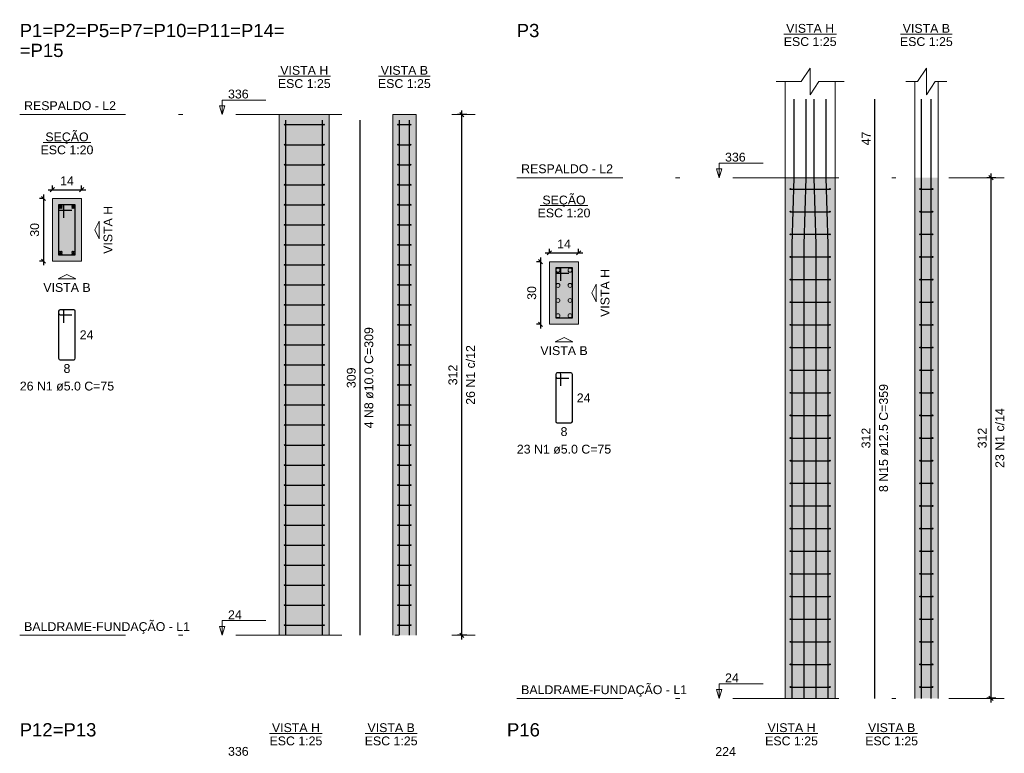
# Model space of a CAD drawing. Header units: millimetres. Extents: x 1434 to 2277, y -793 to -278.
# Tile 47 of 111: x 1520 to 1543, y -404 to -386. Entities that reach past the tile are written whole.
import ezdxf

# ---------------------------------------------------------------- set-up
doc = ezdxf.new("R2010")
doc.units = ezdxf.units.MM
doc.linetypes.add('DASHDOT', pattern=[25.4, 12.7, -6.35, 0, -6.35])
for name, color, linetype, lineweight in [('Descrição da armadura', 7, 'Continuous', 5), ('DT-Barras na forma', 1, 'Continuous', 30), ('DT-Barras no corte', 5, 'Continuous', 5), ('DT-Barras rebatidas', 1, 'Continuous', 30), ('DT-Cotas', 9, 'Continuous', 5), ('DT-Estribos na forma', 1, 'Continuous', 30), ('DT-Forma', 5, 'Continuous', 5), ('DT-Hachura seção pilares', 252, 'Continuous', 5), ('DT-Hachura vista pilares', 252, 'Continuous', 5), ('DT-Pontilhado', 9, 'DASHDOT', 5), ('DT-Textos', 7, 'Continuous', 5), ('DT-Título', 250, 'Continuous', 20), ('Textos armaduras', 7, 'Continuous', 5)]:
    doc.layers.add(name, color=color, linetype=linetype, lineweight=lineweight)
doc.styles.add('ARIAL', font='arial.ttf')
doc.styles.get("Standard").update_dxf_attribs({"font": 'arial.ttf'})
doc.dimstyles.new('UM_20.000000', dxfattribs={"dimtxt": 0.18, "dimasz": 0.1, "dimexe": 0.1, "dimexo": 0.2, "dimgap": 0, "dimtad": 1, "dimtih": 1, "dimtoh": 1, "dimdec": 1, "dimlfac": 20, "dimzin": 0, "dimdsep": 46, "dimtxsty": 'Standard', "dimcen": 0.09, "dimdle": 0.1, "dimadec": 1, "dimazin": 2, "dimtfac": 1, "dimtdec": 4, "dimtofl": 0, "dimtmove": 0, "dimatfit": 3, "dimfxl": 1, "dimtolj": 1, "dimarcsym": 0})
doc.dimstyles.new('UM_25.000000', dxfattribs={"dimtxt": 0.18, "dimasz": 0.1, "dimexe": 0.1, "dimexo": 0.2, "dimgap": 0, "dimtad": 1, "dimtih": 1, "dimtoh": 1, "dimdec": 1, "dimlfac": 25, "dimzin": 0, "dimdsep": 46, "dimtxsty": 'Standard', "dimcen": 0.09, "dimdle": 0.1, "dimadec": 1, "dimazin": 2, "dimtfac": 1, "dimtdec": 4, "dimtofl": 0, "dimtmove": 0, "dimatfit": 3, "dimfxl": 1, "dimtolj": 1, "dimarcsym": 0})

# ---------------------------------------------------------------- blocks, each defined once
blk = doc.blocks.new('_Oblique')
at = {"color": 0, "linetype": 'ByBlock', "lineweight": -2}
blk.add_line((-0.5, -0.5), (0.5, 0.5), dxfattribs=at)
blk = doc.blocks.new('*D247')
at = {"layer": 'DT-Cotas', "color": 0, "lineweight": -2, "transparency": 16777216}
for p, q in [((1520.24, -390.632), (1520.128, -390.632)), ((1520.228, -390.532), (1520.228, -392.232)), ((1520.24, -392.132), (1520.128, -392.132))]:
    blk.add_line(p, q, dxfattribs=at)
at = {"layer": 'DT-Cotas', "color": 0, "lineweight": -2, "transparency": 16777216, "xscale": 0.1, "yscale": 0.1, "zscale": 0.1}
for p, rotation in [((1520.228, -390.632), 90), ((1520.228, -392.132), 270)]:
    blk.add_blockref('_Oblique', p, dxfattribs=dict(at, rotation=rotation))
at = {"layer": 'DT-Cotas', "color": 7, "transparency": 16777216, "insert": (1520.016, -391.382), "char_height": 0.2118, "attachment_point": 5, "rotation": 90, "style": 'ARIAL'}
blk.add_mtext('\\A1;30', dxfattribs=at)
blk = doc.blocks.new('*D248')
at = {"layer": 'DT-Cotas', "color": 0, "lineweight": -2, "transparency": 16777216}
for p, q in [((1520.34, -390.42), (1521.24, -390.42)), ((1520.44, -390.432), (1520.44, -390.32)), ((1521.14, -390.432), (1521.14, -390.32))]:
    blk.add_line(p, q, dxfattribs=at)
at = {"layer": 'DT-Cotas', "color": 0, "lineweight": -2, "transparency": 16777216, "xscale": 0.1, "yscale": 0.1, "zscale": 0.1, "rotation": 180}
blk.add_blockref('_Oblique', (1520.44, -390.42), dxfattribs=at)
at = {"layer": 'DT-Cotas', "color": 0, "lineweight": -2, "transparency": 16777216, "xscale": 0.1, "yscale": 0.1, "zscale": 0.1}
blk.add_blockref('_Oblique', (1521.14, -390.42), dxfattribs=at)
at = {"layer": 'DT-Cotas', "color": 7, "transparency": 16777216, "insert": (1520.79, -390.208), "char_height": 0.2118, "attachment_point": 5, "rotation": 0.0057, "style": 'ARIAL'}
blk.add_mtext('\\A1;14', dxfattribs=at)
blk = doc.blocks.new('*D249')
at = {"layer": 'DT-Cotas', "color": 0, "lineweight": -2, "transparency": 16777216}
for p, q in [((1530.255, -401.2), (1530.255, -388.52)), ((1530.373, -388.62), (1530.155, -388.62)), ((1530.373, -401.1), (1530.155, -401.1))]:
    blk.add_line(p, q, dxfattribs=at)
at = {"layer": 'DT-Cotas', "color": 0, "lineweight": -2, "transparency": 16777216, "xscale": 0.1, "yscale": 0.1, "zscale": 0.1}
for p, rotation in [((1530.255, -388.62), 90), ((1530.255, -401.1), 270)]:
    blk.add_blockref('_Oblique', p, dxfattribs=dict(at, rotation=rotation))
blk = doc.blocks.new('*D250')
at = {"layer": 'DT-Cotas', "color": 0, "lineweight": -2, "transparency": 16777216}
for p, q in [((1532.144, -392.045), (1532.144, -393.745)), ((1532.156, -392.145), (1532.044, -392.145)), ((1532.156, -393.645), (1532.044, -393.645))]:
    blk.add_line(p, q, dxfattribs=at)
at = {"layer": 'DT-Cotas', "color": 0, "lineweight": -2, "transparency": 16777216, "xscale": 0.1, "yscale": 0.1, "zscale": 0.1}
for p, rotation in [((1532.144, -392.145), 90), ((1532.144, -393.645), 270)]:
    blk.add_blockref('_Oblique', p, dxfattribs=dict(at, rotation=rotation))
at = {"layer": 'DT-Cotas', "color": 7, "transparency": 16777216, "insert": (1531.933, -392.895), "char_height": 0.2118, "attachment_point": 5, "rotation": 90, "style": 'ARIAL'}
blk.add_mtext('\\A1;30', dxfattribs=at)
blk = doc.blocks.new('*D251')
at = {"layer": 'DT-Cotas', "color": 0, "lineweight": -2, "transparency": 16777216}
for p, q in [((1532.356, -391.945), (1532.356, -391.833)), ((1533.056, -391.945), (1533.056, -391.833)), ((1532.256, -391.933), (1533.156, -391.933))]:
    blk.add_line(p, q, dxfattribs=at)
at = {"layer": 'DT-Cotas', "color": 0, "lineweight": -2, "transparency": 16777216, "xscale": 0.1, "yscale": 0.1, "zscale": 0.1, "rotation": 180}
blk.add_blockref('_Oblique', (1532.356, -391.933), dxfattribs=at)
at = {"layer": 'DT-Cotas', "color": 0, "lineweight": -2, "transparency": 16777216, "xscale": 0.1, "yscale": 0.1, "zscale": 0.1}
blk.add_blockref('_Oblique', (1533.056, -391.933), dxfattribs=at)
at = {"layer": 'DT-Cotas', "color": 7, "transparency": 16777216, "insert": (1532.706, -391.721), "char_height": 0.2118, "attachment_point": 5, "rotation": 0.0057, "style": 'ARIAL'}
blk.add_mtext('\\A1;14', dxfattribs=at)
blk = doc.blocks.new('*D252')
at = {"layer": 'DT-Cotas', "color": 0, "lineweight": -2, "transparency": 16777216}
for p, q in [((1543.062, -390.132), (1542.844, -390.132)), ((1542.944, -402.712), (1542.944, -390.032)), ((1543.062, -402.612), (1542.844, -402.612))]:
    blk.add_line(p, q, dxfattribs=at)
at = {"layer": 'DT-Cotas', "color": 0, "lineweight": -2, "transparency": 16777216, "xscale": 0.1, "yscale": 0.1, "zscale": 0.1}
for p, rotation in [((1542.944, -390.132), 90), ((1542.944, -402.612), 270)]:
    blk.add_blockref('_Oblique', p, dxfattribs=dict(at, rotation=rotation))

msp = doc.modelspace()

# ---------------------------------------------------------------- hatches: boundary and pattern name
at = {"layer": 'DT-Hachura seção pilares', "linetype": 'Continuous'}
for points in [[(1520.4399, -392.1318), (1520.4399, -392.1318), (1521.1399, -392.1318), (1521.1399, -390.6318), (1520.4399, -390.6318), (1520.4399, -392.1318)], [(1532.3562, -393.6446), (1532.3562, -393.6446), (1533.0562, -393.6446), (1533.0562, -392.1446), (1532.3562, -392.1446), (1532.3562, -393.6446)]]:
    msp.add_hatch(color=256, dxfattribs=at).paths.add_polyline_path(points)
at = {"layer": 'DT-Hachura vista pilares', "linetype": 'Continuous'}
for points in [[(1525.8789, -401.0997), (1525.8789, -388.6197), (1527.0789, -388.6197), (1527.0789, -401.0997), (1525.8789, -401.0997)], [(1528.5987, -401.0997), (1528.5987, -388.6197), (1529.1587, -388.6197), (1529.1587, -401.0997), (1528.5987, -401.0997)], [(1538.007, -402.6125), (1538.007, -390.1325), (1539.207, -390.1325), (1539.207, -402.6125), (1538.007, -402.6125)], [(1541.1132, -402.6125), (1541.1132, -390.1325), (1541.6732, -390.1325), (1541.6732, -402.6125), (1541.1132, -402.6125)]]:
    msp.add_hatch(color=256, dxfattribs=at).paths.add_polyline_path(points)

# ---------------------------------------------------------------- linework, layer by layer
at = {"layer": 'DT-Barras na forma'}
for points in [[(1538.172, -402.6125), (1538.172, -391.7325), (1538.222, -390.1325), (1538.222, -388.249)], [(1538.462, -402.6125), (1538.462, -391.7325), (1538.512, -390.1325), (1538.512, -388.249)], [(1538.752, -402.6125), (1538.752, -391.7325), (1538.702, -390.1325), (1538.702, -388.249)], [(1539.042, -402.6125), (1539.042, -391.7325), (1538.992, -390.1325), (1538.992, -388.249)], [(1541.2782, -402.6125), (1541.2782, -391.7325), (1541.2782, -390.1325), (1541.2782, -388.249)], [(1541.5082, -402.6125), (1541.5082, -391.7325), (1541.5082, -390.1325), (1541.5082, -388.249)], [(1526.0389, -401.0997), (1526.0389, -388.7557)], [(1526.9189, -401.0997), (1526.9189, -388.7557)], [(1528.7587, -401.0997), (1528.7587, -388.7557)], [(1528.9987, -401.0997), (1528.9987, -388.7557)], [(1520.7149, -391.0943), (1520.7149, -390.7818), (1520.5899, -390.7818), (1520.5899, -391.9818), (1520.9899, -391.9818), (1520.9899, -390.7818), (1520.5899, -390.7818), (1520.5899, -390.9068), (1520.9024, -390.9068)], [(1532.6312, -392.6071), (1532.6312, -392.2946), (1532.5062, -392.2946), (1532.5062, -393.4946), (1532.9062, -393.4946), (1532.9062, -392.2946), (1532.5062, -392.2946), (1532.5062, -392.4196), (1532.8187, -392.4196)]]:
    msp.add_lwpolyline(points, dxfattribs=at)
at = {"layer": 'DT-Barras no corte'}
for p, q in [((1520.6024, -390.8693), (1520.6774, -390.7943)), ((1520.6024, -390.7943), (1520.6774, -390.8693)), ((1520.9024, -390.8693), (1520.9774, -390.7943)), ((1520.9024, -390.7943), (1520.9774, -390.8693)), ((1520.6024, -391.9693), (1520.6774, -391.8943)), ((1520.6024, -391.8943), (1520.6774, -391.9693)), ((1520.9024, -391.9693), (1520.9774, -391.8943)), ((1520.9024, -391.8943), (1520.9774, -391.9693))]:
    msp.add_line(p, q, dxfattribs=at)
for centre, radius in [((1520.6399, -390.8318), 0.0375), ((1520.9399, -390.8318), 0.0375), ((1520.6399, -391.9318), 0.0375), ((1520.9399, -391.9318), 0.0375), ((1532.5625, -392.3508), 0.0469), ((1532.85, -392.3508), 0.0469), ((1532.5625, -392.7133), 0.0469), ((1532.85, -392.7133), 0.0469), ((1532.5625, -393.0758), 0.0469), ((1532.85, -393.0758), 0.0469), ((1532.5625, -393.4383), 0.0469), ((1532.85, -393.4383), 0.0469)]:
    msp.add_circle(centre, radius, dxfattribs=at)
at = {"layer": 'DT-Barras rebatidas'}
for p, q in [((1540.1601, -390.1325), (1540.1601, -388.249)), ((1527.8202, -401.0997), (1527.8202, -388.7557)), ((1540.1601, -402.6125), (1540.1601, -390.1325)), ((1520.5899, -393.3342), (1520.5899, -394.4592)), ((1520.5899, -393.3342), (1520.5899, -393.3842)), ((1520.6774, -393.2967), (1520.6274, -393.2967)), ((1520.9524, -393.2967), (1520.6274, -393.2967)), ((1520.6274, -393.4217), (1520.9024, -393.4217)), ((1520.7149, -393.6092), (1520.7149, -393.3342)), ((1520.9899, -394.4592), (1520.9899, -393.3342)), ((1520.6274, -394.4967), (1520.9524, -394.4967)), ((1532.5062, -394.847), (1532.5062, -395.972)), ((1532.5062, -394.847), (1532.5062, -394.897)), ((1532.5937, -394.8095), (1532.5437, -394.8095)), ((1532.8687, -394.8095), (1532.5437, -394.8095)), ((1532.6312, -395.122), (1532.6312, -394.847)), ((1532.9062, -395.972), (1532.9062, -394.847)), ((1532.5437, -394.9345), (1532.8187, -394.9345)), ((1532.5437, -396.0095), (1532.8687, -396.0095))]:
    msp.add_line(p, q, dxfattribs=at)
for centre, start, end in [((1520.6274, -393.3342), 90, 180), ((1520.6274, -393.3342), 90, 180), ((1520.6274, -393.3842), 180, 270), ((1520.6774, -393.3342), 0, 90), ((1520.9524, -393.3342), 0, 90), ((1520.6274, -394.4592), 180, 270), ((1520.9524, -394.4592), 270, 0), ((1532.5437, -394.847), 90, 180), ((1532.5437, -394.847), 90, 180), ((1532.5437, -394.897), 180, 270), ((1532.5937, -394.847), 0, 90), ((1532.8687, -394.847), 0, 90), ((1532.5437, -395.972), 180, 270), ((1532.8687, -395.972), 270, 0)]:
    msp.add_arc(centre, 0.0375, start, end, dxfattribs=at)
at = {"layer": 'DT-Estribos na forma'}
for p, q in [((1526.0089, -388.8597), (1526.9489, -388.8597)), ((1528.7287, -388.8597), (1529.0287, -388.8597)), ((1526.0089, -389.3397), (1526.9489, -389.3397)), ((1528.7287, -389.3397), (1529.0287, -389.3397)), ((1526.0089, -389.8197), (1526.9489, -389.8197)), ((1528.7287, -389.8197), (1529.0287, -389.8197)), ((1526.0089, -390.2997), (1526.9489, -390.2997)), ((1528.7287, -390.2997), (1529.0287, -390.2997)), ((1538.137, -390.4038), (1539.077, -390.4038)), ((1541.2432, -390.4038), (1541.5432, -390.4038)), ((1526.0089, -390.7797), (1526.9489, -390.7797)), ((1528.7287, -390.7797), (1529.0287, -390.7797)), ((1538.137, -390.9464), (1539.077, -390.9464)), ((1541.2432, -390.9464), (1541.5432, -390.9464)), ((1526.0089, -391.2597), (1526.9489, -391.2597)), ((1528.7287, -391.2597), (1529.0287, -391.2597)), ((1538.137, -391.489), (1539.077, -391.489)), ((1541.2432, -391.489), (1541.5432, -391.489)), ((1526.0089, -391.7397), (1526.9489, -391.7397)), ((1528.7287, -391.7397), (1529.0287, -391.7397)), ((1538.137, -392.0316), (1539.077, -392.0316)), ((1541.2432, -392.0316), (1541.5432, -392.0316)), ((1526.0089, -392.2197), (1526.9489, -392.2197)), ((1528.7287, -392.2197), (1529.0287, -392.2197)), ((1526.0089, -392.6997), (1526.9489, -392.6997)), ((1528.7287, -392.6997), (1529.0287, -392.6997)), ((1538.137, -392.5742), (1539.077, -392.5742)), ((1541.2432, -392.5742), (1541.5432, -392.5742)), ((1526.0089, -393.1797), (1526.9489, -393.1797)), ((1528.7287, -393.1797), (1529.0287, -393.1797)), ((1538.137, -393.1168), (1539.077, -393.1168)), ((1541.2432, -393.1168), (1541.5432, -393.1168)), ((1526.0089, -393.6597), (1526.9489, -393.6597)), ((1528.7287, -393.6597), (1529.0287, -393.6597)), ((1538.137, -393.6594), (1539.077, -393.6594)), ((1541.2432, -393.6594), (1541.5432, -393.6594)), ((1526.0089, -394.1397), (1526.9489, -394.1397)), ((1528.7287, -394.1397), (1529.0287, -394.1397)), ((1538.137, -394.202), (1539.077, -394.202)), ((1541.2432, -394.202), (1541.5432, -394.202)), ((1526.0089, -394.6197), (1526.9489, -394.6197)), ((1528.7287, -394.6197), (1529.0287, -394.6197)), ((1538.137, -394.7446), (1539.077, -394.7446)), ((1541.2432, -394.7446), (1541.5432, -394.7446)), ((1526.0089, -395.0997), (1526.9489, -395.0997)), ((1528.7287, -395.0997), (1529.0287, -395.0997)), ((1538.137, -395.2872), (1539.077, -395.2872)), ((1541.2432, -395.2872), (1541.5432, -395.2872)), ((1526.0089, -395.5797), (1526.9489, -395.5797)), ((1528.7287, -395.5797), (1529.0287, -395.5797)), ((1538.137, -395.8298), (1539.077, -395.8298)), ((1541.2432, -395.8298), (1541.5432, -395.8298)), ((1526.0089, -396.0597), (1526.9489, -396.0597)), ((1528.7287, -396.0597), (1529.0287, -396.0597)), ((1526.0089, -396.5397), (1526.9489, -396.5397)), ((1528.7287, -396.5397), (1529.0287, -396.5397)), ((1538.137, -396.3725), (1539.077, -396.3725)), ((1541.2432, -396.3725), (1541.5432, -396.3725)), ((1526.0089, -397.0197), (1526.9489, -397.0197)), ((1528.7287, -397.0197), (1529.0287, -397.0197)), ((1538.137, -396.9151), (1539.077, -396.9151)), ((1541.2432, -396.9151), (1541.5432, -396.9151)), ((1526.0089, -397.4997), (1526.9489, -397.4997)), ((1528.7287, -397.4997), (1529.0287, -397.4997)), ((1538.137, -397.4577), (1539.077, -397.4577)), ((1541.2432, -397.4577), (1541.5432, -397.4577)), ((1526.0089, -397.9797), (1526.9489, -397.9797)), ((1528.7287, -397.9797), (1529.0287, -397.9797)), ((1538.137, -398.0003), (1539.077, -398.0003)), ((1541.2432, -398.0003), (1541.5432, -398.0003)), ((1526.0089, -398.4597), (1526.9489, -398.4597)), ((1528.7287, -398.4597), (1529.0287, -398.4597)), ((1538.137, -398.5429), (1539.077, -398.5429)), ((1541.2432, -398.5429), (1541.5432, -398.5429)), ((1526.0089, -398.9397), (1526.9489, -398.9397)), ((1528.7287, -398.9397), (1529.0287, -398.9397)), ((1538.137, -399.0855), (1539.077, -399.0855)), ((1541.2432, -399.0855), (1541.5432, -399.0855)), ((1526.0089, -399.4197), (1526.9489, -399.4197)), ((1528.7287, -399.4197), (1529.0287, -399.4197)), ((1538.137, -399.6281), (1539.077, -399.6281)), ((1541.2432, -399.6281), (1541.5432, -399.6281)), ((1526.0089, -399.8997), (1526.9489, -399.8997)), ((1528.7287, -399.8997), (1529.0287, -399.8997)), ((1538.137, -400.1707), (1539.077, -400.1707)), ((1541.2432, -400.1707), (1541.5432, -400.1707)), ((1526.0089, -400.3797), (1526.9489, -400.3797)), ((1528.7287, -400.3797), (1529.0287, -400.3797)), ((1538.137, -400.7133), (1539.077, -400.7133)), ((1541.2432, -400.7133), (1541.5432, -400.7133)), ((1526.0089, -400.8597), (1526.9489, -400.8597)), ((1528.7287, -400.8597), (1529.0287, -400.8597)), ((1538.137, -401.2559), (1539.077, -401.2559)), ((1541.2432, -401.2559), (1541.5432, -401.2559)), ((1538.137, -401.7985), (1539.077, -401.7985)), ((1541.2432, -401.7985), (1541.5432, -401.7985)), ((1538.137, -402.3411), (1539.077, -402.3411)), ((1541.2432, -402.3411), (1541.5432, -402.3411))]:
    msp.add_line(p, q, dxfattribs=at)
for centre in [(1526.0089, -388.8597), (1526.9489, -388.8597), (1528.7287, -388.8597), (1529.0287, -388.8597), (1526.0089, -389.3397), (1526.9489, -389.3397), (1528.7287, -389.3397), (1529.0287, -389.3397), (1526.0089, -389.8197), (1526.9489, -389.8197), (1528.7287, -389.8197), (1529.0287, -389.8197), (1526.0089, -390.2997), (1526.9489, -390.2997), (1528.7287, -390.2997), (1529.0287, -390.2997), (1538.137, -390.4038), (1539.077, -390.4038), (1541.2432, -390.4038), (1541.5432, -390.4038), (1526.0089, -390.7797), (1526.9489, -390.7797), (1528.7287, -390.7797), (1529.0287, -390.7797), (1538.137, -390.9464), (1539.077, -390.9464), (1541.2432, -390.9464), (1541.5432, -390.9464), (1526.0089, -391.2597), (1526.9489, -391.2597), (1528.7287, -391.2597), (1529.0287, -391.2597), (1538.137, -391.489), (1539.077, -391.489), (1541.2432, -391.489), (1541.5432, -391.489), (1526.0089, -391.7397), (1526.9489, -391.7397), (1528.7287, -391.7397), (1529.0287, -391.7397), (1538.137, -392.0316), (1539.077, -392.0316), (1541.2432, -392.0316), (1541.5432, -392.0316), (1526.0089, -392.2197), (1526.9489, -392.2197), (1528.7287, -392.2197), (1529.0287, -392.2197), (1526.0089, -392.6997), (1526.9489, -392.6997), (1528.7287, -392.6997), (1529.0287, -392.6997), (1538.137, -392.5742), (1539.077, -392.5742), (1541.2432, -392.5742), (1541.5432, -392.5742), (1526.0089, -393.1797), (1526.9489, -393.1797), (1528.7287, -393.1797), (1529.0287, -393.1797), (1538.137, -393.1168), (1539.077, -393.1168), (1541.2432, -393.1168), (1541.5432, -393.1168), (1526.0089, -393.6597), (1526.9489, -393.6597), (1528.7287, -393.6597), (1529.0287, -393.6597), (1538.137, -393.6594), (1539.077, -393.6594), (1541.2432, -393.6594), (1541.5432, -393.6594), (1526.0089, -394.1397), (1526.9489, -394.1397), (1528.7287, -394.1397), (1529.0287, -394.1397), (1538.137, -394.202), (1539.077, -394.202), (1541.2432, -394.202), (1541.5432, -394.202), (1526.0089, -394.6197), (1526.9489, -394.6197), (1528.7287, -394.6197), (1529.0287, -394.6197), (1538.137, -394.7446), (1539.077, -394.7446), (1541.2432, -394.7446), (1541.5432, -394.7446), (1526.0089, -395.0997), (1526.9489, -395.0997), (1528.7287, -395.0997), (1529.0287, -395.0997), (1538.137, -395.2872), (1539.077, -395.2872), (1541.2432, -395.2872), (1541.5432, -395.2872), (1526.0089, -395.5797), (1526.9489, -395.5797), (1528.7287, -395.5797), (1529.0287, -395.5797), (1538.137, -395.8298), (1539.077, -395.8298), (1541.2432, -395.8298), (1541.5432, -395.8298), (1526.0089, -396.0597), (1526.9489, -396.0597), (1528.7287, -396.0597), (1529.0287, -396.0597), (1526.0089, -396.5397), (1526.9489, -396.5397), (1528.7287, -396.5397), (1529.0287, -396.5397), (1538.137, -396.3725), (1539.077, -396.3725), (1541.2432, -396.3725), (1541.5432, -396.3725), (1526.0089, -397.0197), (1526.9489, -397.0197), (1528.7287, -397.0197), (1529.0287, -397.0197), (1538.137, -396.9151), (1539.077, -396.9151), (1541.2432, -396.9151), (1541.5432, -396.9151), (1526.0089, -397.4997), (1526.9489, -397.4997), (1528.7287, -397.4997), (1529.0287, -397.4997), (1538.137, -397.4577), (1539.077, -397.4577), (1541.2432, -397.4577), (1541.5432, -397.4577), (1526.0089, -397.9797), (1526.9489, -397.9797), (1528.7287, -397.9797), (1529.0287, -397.9797), (1538.137, -398.0003), (1539.077, -398.0003), (1541.2432, -398.0003), (1541.5432, -398.0003), (1526.0089, -398.4597), (1526.9489, -398.4597), (1528.7287, -398.4597), (1529.0287, -398.4597), (1538.137, -398.5429), (1539.077, -398.5429), (1541.2432, -398.5429), (1541.5432, -398.5429), (1526.0089, -398.9397), (1526.9489, -398.9397), (1528.7287, -398.9397), (1529.0287, -398.9397), (1538.137, -399.0855), (1539.077, -399.0855), (1541.2432, -399.0855), (1541.5432, -399.0855), (1526.0089, -399.4197), (1526.9489, -399.4197), (1528.7287, -399.4197), (1529.0287, -399.4197), (1538.137, -399.6281), (1539.077, -399.6281), (1541.2432, -399.6281), (1541.5432, -399.6281), (1526.0089, -399.8997), (1526.9489, -399.8997), (1528.7287, -399.8997), (1529.0287, -399.8997), (1538.137, -400.1707), (1539.077, -400.1707), (1541.2432, -400.1707), (1541.5432, -400.1707), (1526.0089, -400.3797), (1526.9489, -400.3797), (1528.7287, -400.3797), (1529.0287, -400.3797), (1538.137, -400.7133), (1539.077, -400.7133), (1541.2432, -400.7133), (1541.5432, -400.7133), (1526.0089, -400.8597), (1526.9489, -400.8597), (1528.7287, -400.8597), (1529.0287, -400.8597), (1538.137, -401.2559), (1539.077, -401.2559), (1541.2432, -401.2559), (1541.5432, -401.2559), (1538.137, -401.7985), (1539.077, -401.7985), (1541.2432, -401.7985), (1541.5432, -401.7985), (1538.137, -402.3411), (1539.077, -402.3411), (1541.2432, -402.3411), (1541.5432, -402.3411)]:
    msp.add_circle(centre, 0.01, dxfattribs=at)
at = {"layer": 'DT-Forma'}
for p, q in [((1538.007, -390.1325), (1538.007, -387.8254)), ((1539.207, -390.1325), (1539.207, -387.8254)), ((1541.1132, -390.1325), (1541.1132, -387.8254)), ((1541.6732, -390.1325), (1541.6732, -387.8254)), ((1525.8789, -388.6197), (1527.0789, -388.6197)), ((1525.8789, -401.0997), (1525.8789, -388.6197)), ((1527.0789, -401.0997), (1527.0789, -388.6197)), ((1528.5987, -388.6197), (1529.1587, -388.6197)), ((1528.5987, -401.0997), (1528.5987, -388.6197)), ((1529.1587, -401.0997), (1529.1587, -388.6197)), ((1538.007, -402.6125), (1538.007, -390.1325)), ((1539.207, -402.6125), (1539.207, -390.1325)), ((1541.1132, -402.6125), (1541.1132, -390.1325)), ((1541.6732, -402.6125), (1541.6732, -390.1325))]:
    msp.add_line(p, q, dxfattribs=at)
for points in [[(1537.7952, -387.8254), (1538.3952, -387.8254), (1538.607, -387.5077), (1538.607, -388.1431), (1538.8188, -387.8254), (1539.4188, -387.8254)], [(1540.9014, -387.8254), (1541.1814, -387.8254), (1541.3932, -387.5077), (1541.3932, -388.1431), (1541.605, -387.8254), (1541.885, -387.8254)]]:
    msp.add_lwpolyline(points, dxfattribs=at)
for points in [[(1520.4399, -392.1318), (1521.1399, -392.1318), (1521.1399, -390.6318), (1520.4399, -390.6318), (1520.4399, -392.1318)], [(1532.3562, -393.6446), (1533.0562, -393.6446), (1533.0562, -392.1446), (1532.3562, -392.1446), (1532.3562, -393.6446)]]:
    msp.add_lwpolyline(points, close=True, dxfattribs=at)
at = {"layer": 'DT-Pontilhado', "ltscale": 0.2}
for p, q in [((1519.6562, -388.6197), (1530.5725, -388.6197)), ((1531.5725, -390.1325), (1543.2617, -390.1325)), ((1519.6562, -401.0997), (1530.5725, -401.0997)), ((1531.5725, -402.6125), (1543.2617, -402.6125))]:
    msp.add_line(p, q, dxfattribs=at)
at = {"layer": 'DT-Textos'}
for p, q in [((1537.9772, -386.6923), (1539.2369, -386.6923)), ((1540.7716, -386.6923), (1542.0149, -386.6923)), ((1525.8491, -387.6983), (1527.1088, -387.6983)), ((1528.257, -387.6983), (1529.5003, -387.6983)), ((1520.2177, -389.2868), (1521.3621, -389.2868)), ((1532.134, -390.7996), (1533.2784, -390.7996)), ((1525.6491, -403.456), (1526.9088, -403.456)), ((1527.9398, -403.456), (1529.1832, -403.456)), ((1537.5311, -403.456), (1538.7908, -403.456)), ((1539.939, -403.456), (1541.1824, -403.456))]:
    msp.add_line(p, q, dxfattribs=at)
for points in [[(1524.5112, -388.6197), (1524.5748, -388.4079), (1524.4477, -388.4079), (1524.5112, -388.6197), (1524.5112, -388.2697), (1525.5612, -388.2697)], [(1536.4275, -390.1325), (1536.4911, -389.9207), (1536.364, -389.9207), (1536.4275, -390.1325), (1536.4275, -389.7825), (1537.4775, -389.7825)], [(1524.5112, -401.0997), (1524.5748, -400.8879), (1524.4477, -400.8879), (1524.5112, -401.0997), (1524.5112, -400.7497), (1525.5612, -400.7497)], [(1536.4275, -402.6125), (1536.4911, -402.4007), (1536.364, -402.4007), (1536.4275, -402.6125), (1536.4275, -402.2625), (1537.4775, -402.2625)]]:
    msp.add_lwpolyline(points, dxfattribs=at)
for points in [[(1521.5635, -391.3818), (1521.5635, -391.5936), (1521.4576, -391.3818), (1521.5635, -391.17), (1521.5635, -391.3818)], [(1520.7899, -392.5554), (1520.5781, -392.5554), (1520.7899, -392.4495), (1521.0017, -392.5554), (1520.7899, -392.5554)], [(1533.4798, -392.8946), (1533.4798, -393.1064), (1533.3739, -392.8946), (1533.4798, -392.6828), (1533.4798, -392.8946)], [(1532.7062, -394.0682), (1532.4944, -394.0682), (1532.7062, -393.9623), (1532.918, -394.0682), (1532.7062, -394.0682)]]:
    msp.add_lwpolyline(points, close=True, dxfattribs=at)

# ---------------------------------------------------------------- texts
at = {"layer": 'Descrição da armadura', "linetype": 'Continuous', "char_height": 0.2118, "attachment_point": 8, "rotation": 90, "line_spacing_factor": 0.798, "style": 'ARIAL'}
for s, insert, width in [('4 N8 ø10.0 C=309', (1528.1379, -394.9277), 4.8647), ('8 N15 ø12.5 C=359', (1540.4778, -396.3725), 5.194653)]:
    msp.add_mtext(s, dxfattribs=dict(at, insert=insert, width=width))
at = {"layer": 'Descrição da armadura', "color": 7, "linetype": 'Continuous', "char_height": 0.2118, "width": 2.869342, "attachment_point": 8, "rotation": 90, "line_spacing_factor": 0.798, "style": 'ARIAL'}
for s, insert in [('26 N1 c/12', (1530.5725, -394.8597)), ('23 N1 c/14', (1543.2617, -396.3725))]:
    msp.add_mtext(s, dxfattribs=dict(at, insert=insert))
at = {"layer": 'Descrição da armadura', "linetype": 'Continuous', "char_height": 0.2118, "width": 4.534748, "attachment_point": 8, "line_spacing_factor": 0.798, "style": 'ARIAL'}
for s, insert in [('26 N1 ø5.0 C=75', (1520.7899, -395.238)), ('23 N1 ø5.0 C=75', (1532.7062, -396.7508))]:
    msp.add_mtext(s, dxfattribs=dict(at, insert=insert))
at = {"layer": 'DT-Cotas', "color": 7, "linetype": 'Continuous', "char_height": 0.2118, "width": 0.989858, "attachment_point": 8, "rotation": 90, "line_spacing_factor": 0.798, "style": 'ARIAL'}
for insert in [(1530.1489, -394.8597), (1542.8381, -396.3725)]:
    msp.add_mtext('312', dxfattribs=dict(at, insert=insert))
at = {"layer": 'DT-Textos', "linetype": 'Continuous', "char_height": 0.2118, "line_spacing_factor": 0.798, "style": 'ARIAL'}
for s, insert, width, attachment_point in [('VISTA H', (1538.607, -386.6605), 1.969966, 8), ('VISTA B', (1541.3932, -386.6605), 1.942022, 8), ('ESC 1:25', (1538.607, -386.9782), 2.167804, 8), ('ESC 1:25', (1541.3932, -386.9782), 2.167804, 8), ('VISTA H', (1526.4789, -387.6666), 1.969966, 8), ('VISTA B', (1528.8787, -387.6666), 1.942022, 8), ('ESC 1:25', (1526.4789, -387.9843), 2.167804, 8), ('ESC 1:25', (1528.8787, -387.9843), 2.167804, 8), ('RESPALDO - L2', (1519.7621, -388.5138), 3.771771, 7), ('SEÇÃO', (1520.7902, -389.3247), 1.773118, 8), ('ESC 1:20', (1520.7899, -389.5728), 2.167804, 8), ('RESPALDO - L2', (1531.6784, -390.0266), 3.771771, 7), ('SEÇÃO', (1532.7062, -390.8377), 1.773118, 8), ('ESC 1:20', (1532.7062, -391.0856), 2.167804, 8), ('VISTA B', (1520.7899, -392.8731), 1.942022, 8), ('VISTA B', (1532.7062, -394.3859), 1.942022, 8), ('BALDRAME-FUNDAÇÃO - L1', (1519.7622, -401.0637), 6.810307, 7), ('BALDRAME-FUNDAÇÃO - L1', (1531.6782, -402.5767), 6.810307, 7), ('VISTA H', (1526.2789, -403.4243), 1.969966, 8), ('VISTA B', (1528.5615, -403.4243), 1.942022, 8), ('VISTA H', (1538.161, -403.4243), 1.969966, 8), ('VISTA B', (1540.5607, -403.4243), 1.942022, 8), ('ESC 1:25', (1526.2789, -403.742), 2.167804, 8), ('ESC 1:25', (1528.5615, -403.742), 2.167804, 8), ('ESC 1:25', (1538.161, -403.742), 2.167804, 8), ('ESC 1:25', (1540.5607, -403.742), 2.167804, 8)]:
    msp.add_mtext(s, dxfattribs=dict(at, insert=insert, width=width, attachment_point=attachment_point))
at = {"layer": 'DT-Textos', "char_height": 0.2118, "attachment_point": 7, "line_spacing_factor": 0.798, "style": 'ARIAL'}
for s, insert, width in [('336', (1524.6512, -388.2347), 0.845013), ('336', (1536.5675, -389.7475), 0.845013), ('24', (1524.6512, -400.7147), 0.563342), ('24', (1536.5675, -402.2275), 0.563342), ('336', (1524.6512, -403.9924), 0.845013), ('224', (1536.3333, -403.9924), 0.845013)]:
    msp.add_mtext(s, dxfattribs=dict(at, insert=insert, width=width))
at = {"layer": 'DT-Textos', "linetype": 'Continuous', "char_height": 0.2118, "width": 1.969966, "attachment_point": 8, "rotation": 90, "line_spacing_factor": 0.798, "style": 'ARIAL'}
for insert in [(1521.8812, -391.3818), (1533.7975, -392.8946)]:
    msp.add_mtext('VISTA H', dxfattribs=dict(at, insert=insert))
at = {"layer": 'DT-Título', "linetype": 'Continuous', "char_height": 0.3177, "attachment_point": 7, "line_spacing_factor": 0.798, "style": 'ARIAL'}
for s, insert, width in [('P1=P2=P5=P7=P10=P11=P14=', (1519.6562, -386.7664), 14.503464), ('P3', (1531.5725, -386.7664), 1.238957), ('=P15', (1519.6562, -387.243), 2.393833), ('P12=P13', (1519.6562, -403.5302), 4.196132), ('P16', (1531.3382, -403.5302), 1.802299)]:
    msp.add_mtext(s, dxfattribs=dict(at, insert=insert, width=width))
at = {"layer": 'Textos armaduras', "linetype": 'Continuous', "char_height": 0.2118, "attachment_point": 7, "rotation": 90, "line_spacing_factor": 0.798, "style": 'ARIAL'}
for s, insert, width in [('47', (1540.0542, -389.3557), 0.659905), ('309', (1527.7143, -395.1751), 0.989858), ('312', (1540.0542, -396.6199), 0.989858)]:
    msp.add_mtext(s, dxfattribs=dict(at, insert=insert, width=width))
at = {"layer": 'Textos armaduras', "linetype": 'Continuous', "char_height": 0.2118, "attachment_point": 7, "line_spacing_factor": 0.798, "style": 'ARIAL'}
for s, insert, width in [('24', (1521.0958, -394.0026), 0.659905), ('8', (1520.7074, -394.8144), 0.329953), ('24', (1533.0121, -395.5154), 0.659905), ('8', (1532.6237, -396.3272), 0.329953)]:
    msp.add_mtext(s, dxfattribs=dict(at, insert=insert, width=width))

# ---------------------------------------------------------------- dimensions: what is measured, and where the dimension line sits
at = {"layer": 'DT-Cotas'}
for base, p1, p2, picture, middle in [((1530.2548, -388.6197), (1530.5725, -401.0997), (1530.5725, -388.6197), '*D249', (1530.043, -394.8597)), ((1542.944, -390.1325), (1543.2617, -402.6125), (1543.2617, -390.1325), '*D252', (1542.7322, -396.3725))]:
    dim = msp.add_linear_dim(base=base, p1=p1, p2=p2, angle=90, text=' ', dimstyle='UM_25.000000', override={"dimtxt": 0.2118, "dimasz": 0.1, "dimexe": 0.1, "dimexo": 0.2, "dimtad": 1, "dimtih": 0, "dimtoh": 0, "dimdec": 1, "dimlfac": 25, "dimzin": 8, "dimtxsty": 'ARIAL', "dimblk": 'Oblique', "dimblk1": 'Oblique', "dimblk2": 'Oblique', "dimsah": 1, "dimdle": 0.1, "dimse1": 0, "dimse2": 0, "dimclrt": 7, "dimadec": 1, "dimazin": 3, "dimtmove": 2, "dimldrblk": 'Oblique'}, dxfattribs=at)
    dim.commit()
    dim.dimension.update_dxf_attribs({"geometry": picture, "text_midpoint": middle, "dimtype": 160, "text_rotation": 90})
for base, p1, p2, picture, middle in [((1521.1399, -390.42), (1520.4399, -390.6318), (1521.1399, -390.6318), '*D248', (1520.7899, -390.2082)), ((1533.0562, -391.9328), (1532.3562, -392.1446), (1533.0562, -392.1446), '*D251', (1532.7062, -391.721))]:
    dim = msp.add_linear_dim(base=base, p1=p1, p2=p2, dimstyle='UM_20.000000', override={"dimtxt": 0.2118, "dimasz": 0.1, "dimexe": 0.1, "dimexo": 0.2, "dimtad": 1, "dimtih": 0, "dimtoh": 0, "dimdec": 1, "dimlfac": 20, "dimzin": 8, "dimtxsty": 'ARIAL', "dimblk": 'Oblique', "dimblk1": 'Oblique', "dimblk2": 'Oblique', "dimsah": 1, "dimdle": 0.1, "dimse1": 0, "dimse2": 0, "dimclrt": 7, "dimadec": 1, "dimazin": 3, "dimtmove": 2, "dimldrblk": 'Oblique'}, dxfattribs=at)
    dim.commit()
    dim.dimension.update_dxf_attribs({"geometry": picture, "text_midpoint": middle, "dimtype": 160, "text_rotation": 0.00573})
for base, p1, p2, picture, middle in [((1520.2281, -392.1318), (1520.4399, -390.6318), (1520.4399, -392.1318), '*D247', (1520.0163, -391.3818)), ((1532.1444, -393.6446), (1532.3562, -392.1446), (1532.3562, -393.6446), '*D250', (1531.9326, -392.8946))]:
    dim = msp.add_linear_dim(base=base, p1=p1, p2=p2, angle=90, dimstyle='UM_20.000000', override={"dimtxt": 0.2118, "dimasz": 0.1, "dimexe": 0.1, "dimexo": 0.2, "dimtad": 1, "dimtih": 0, "dimtoh": 0, "dimdec": 1, "dimlfac": 20, "dimzin": 8, "dimtxsty": 'ARIAL', "dimblk": 'Oblique', "dimblk1": 'Oblique', "dimblk2": 'Oblique', "dimsah": 1, "dimdle": 0.1, "dimse1": 0, "dimse2": 0, "dimclrt": 7, "dimadec": 1, "dimazin": 3, "dimtmove": 2, "dimldrblk": 'Oblique'}, dxfattribs=at)
    dim.commit()
    dim.dimension.update_dxf_attribs({"geometry": picture, "text_midpoint": middle, "dimtype": 160, "text_rotation": 90})

doc.saveas('drawing.dxf')
